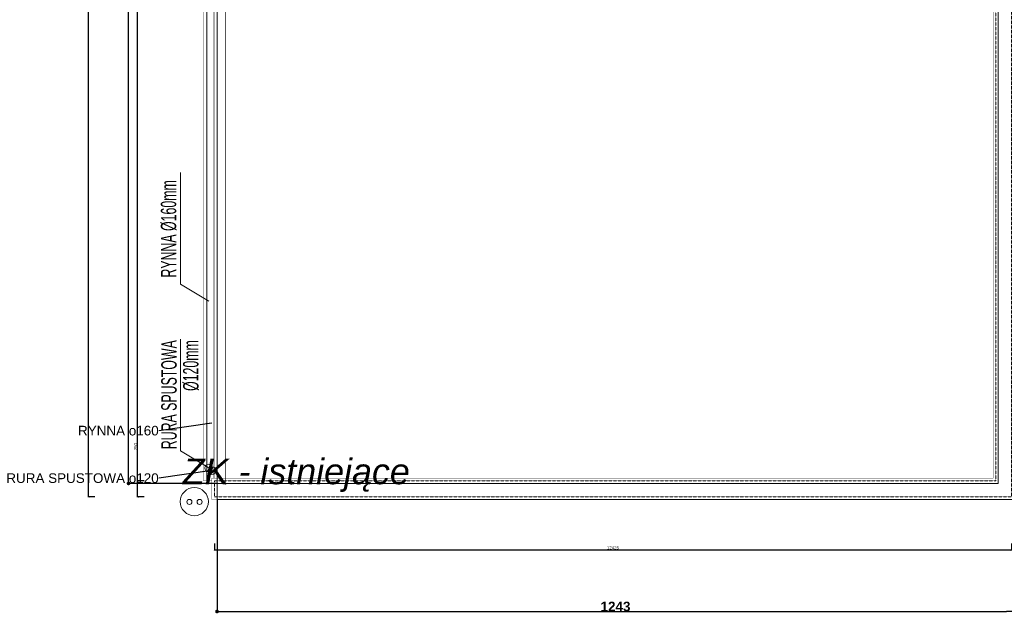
# Model space of a CAD drawing. Header units: millimetres. Extents: x 183299 to 1018155, y -286688 to 171278.
# Tile 5 of 100: x 183299 to 198649, y -48031 to -38777. Entities that reach past the tile are written whole.
import ezdxf

# ---------------------------------------------------------------- set-up
doc = ezdxf.new("R2010")
doc.units = ezdxf.units.MM
doc.header["$MEASUREMENT"] = 0
doc.linetypes.add('DASHED', pattern=[0.75, 0.5, -0.25])
for name, color, linetype, lineweight in [('AA_OPIS', 251, 'Continuous', 0), ('AA_WIDOK', 254, 'Continuous', 0), ('AP wymiary', 40, 'Continuous', 0), ('E-ODGROMOWA', 5, 'Continuous', 25), ('grzejniki_Nr_Pióra__1', 7, 'Continuous', 13), ('Konstrukcja - Dach_Nr_Pióra__1', 7, 'Continuous', 13), ('Konstrukcja - Dach_Nr_Pióra__20', 1, 'Continuous', 0)]:
    doc.layers.add(name, color=color, linetype=linetype, lineweight=lineweight)
for name, color, linetype in [('EL-rozdzielnice', 5, 'Continuous'), ('ELEKTRYKA', 5, 'Continuous'), ('Wymiarowanie - Ogólne', 7, 'Continuous')]:
    doc.layers.add(name, color=color, linetype=linetype)
doc.styles.add('arial', font='ariali.ttf', dxfattribs={"height": 10})
doc.styles.add('DIM07', font='romans.shx', dxfattribs={"width": 0.7})
doc.styles.add('Dimensions', font='arial.ttf', dxfattribs={"width": 0.8})
doc.styles.add('GENERATED_STYLE_1', font='arial.ttf')
doc.styles.add('GENERATED_STYLE_2', font='arialbd.ttf')
doc.dimstyles.new('arch100', dxfattribs={"dimscale": 2, "dimtxt": 24, "dimasz": 15, "dimexe": 5, "dimexo": 20, "dimgap": 4, "dimtad": 1, "dimdec": 1, "dimrnd": 0.5, "dimdsep": 46, "dimtxsty": 'Dimensions', "dimblk": 'ARCHTICK', "dimcen": 2.5, "dimazin": 0, "dimtfac": 1, "dimtdec": 1, "dimtmove": 1, "dimatfit": 3, "dimldrblk": 'NONE', "dimfxl": 50, "dimfxlon": 1, "dimarcsym": 0})
doc.dimstyles.new('GENERATED_STYLE__1', dxfattribs={"dimtxt": 150, "dimasz": 114, "dimexe": 0.18, "dimexo": 0, "dimgap": 0.09, "dimtad": 1, "dimtih": 1, "dimtoh": 1, "dimdec": 0, "dimlfac": 0.1, "dimzin": 0, "dimdsep": 46, "dimtxsty": 'GENERATED_STYLE_2', "dimblk": 'ARROWHEAD_11', "dimblk1": 'ARROWHEAD_11', "dimblk2": 'ARROWHEAD_11', "dimcen": 0.09, "dimclrd": 256, "dimclre": 256, "dimclrt": 256, "dimazin": 0, "dimtfac": 1, "dimtdec": 4, "dimtmove": 0, "dimatfit": 3, "dimfxl": 1, "dimtolj": 1, "dimtzin": 0, "dimarcsym": 0})
doc.dimstyles.new('GENERATED_STYLE__2', dxfattribs={"dimtxt": 150, "dimasz": 114, "dimexe": 0.18, "dimexo": 0, "dimgap": 0.09, "dimtad": 1, "dimdec": 0, "dimlfac": 0.1, "dimzin": 0, "dimdsep": 46, "dimtxsty": 'GENERATED_STYLE_2', "dimblk": 'ARROWHEAD_11', "dimblk1": 'ARROWHEAD_11', "dimblk2": 'ARROWHEAD_11', "dimcen": 0.09, "dimclrd": 256, "dimclre": 256, "dimclrt": 256, "dimazin": 0, "dimtfac": 1, "dimtdec": 4, "dimtmove": 0, "dimatfit": 3, "dimfxl": 1, "dimtolj": 1, "dimtzin": 0, "dimarcsym": 0})
doc.dimstyles.new('GENERATED_STYLE__4', dxfattribs={"dimtxt": 0.18, "dimasz": 91.2, "dimexe": 0.18, "dimexo": 0.0625, "dimgap": 0.09, "dimtad": 0, "dimtih": 1, "dimtoh": 1, "dimdec": 4, "dimzin": 0, "dimdsep": 46, "dimcen": 0.09, "dimadec": 0, "dimazin": 0, "dimtfac": 1, "dimtdec": 4, "dimtmove": 0, "dimatfit": 3, "dimldrblk": 'ARROWHEAD_5', "dimfxl": 1, "dimtolj": 1, "dimtzin": 0, "dimarcsym": 0})

# ---------------------------------------------------------------- blocks, each defined once
blk = doc.blocks.new('ARROWHEAD_11')
at = {"linetype": 'Continuous'}
blk.add_line((0, 0), (-1, 0), dxfattribs=at)
at = {"linetype": 'Continuous', "const_width": 0.25, "flags": 128}
blk.add_lwpolyline([(-0.125, 0, 1), (0.125, 0, 1)], format="xyb", close=True, dxfattribs=at)
blk = doc.blocks.new('*D764')
at = {"layer": 'Defpoints', "color": 0}
for p in [(184996, -17586), (186375, -17586), (186375, -46006)]:
    blk.add_point(p, dxfattribs=at)
at = {"layer": 'Wymiarowanie - Ogólne', "linetype": 'Continuous', "lineweight": -2}
for p, q in [((186375, -17586), (184995, -17586)), ((184996, -45892), (184996, -17700)), ((186375, -46006), (184995, -46006))]:
    blk.add_line(p, q, dxfattribs=at)
at = {"layer": 'Wymiarowanie - Ogólne', "lineweight": -2, "xscale": 114, "yscale": 114, "zscale": 114}
for p, rotation in [((184996, -17586), 90), ((184996, -46006), 270)]:
    blk.add_blockref('ARROWHEAD_11', p, dxfattribs=dict(at, rotation=rotation))
at = {"layer": 'Wymiarowanie - Ogólne', "insert": (184919, -31796), "char_height": 150, "attachment_point": 5, "rotation": 90, "style": 'GENERATED_STYLE_2'}
blk.add_mtext('\\A1;2842', dxfattribs=at)
blk = doc.blocks.new('*D798')
at = {"layer": 'Defpoints', "color": 0}
for p in [(186375, -46256), (198800, -46256), (198800, -48003)]:
    blk.add_point(p, dxfattribs=at)
at = {"layer": 'Wymiarowanie - Ogólne', "linetype": 'Continuous', "lineweight": -2}
for p, q in [((186375, -46256), (186375, -48003)), ((198800, -46256), (198800, -48003)), ((186489, -48003), (198686, -48003))]:
    blk.add_line(p, q, dxfattribs=at)
at = {"layer": 'Wymiarowanie - Ogólne', "lineweight": -2, "xscale": 114, "yscale": 114, "zscale": 114, "rotation": 180}
blk.add_blockref('ARROWHEAD_11', (186375, -48003), dxfattribs=at)
at = {"layer": 'Wymiarowanie - Ogólne', "lineweight": -2, "xscale": 114, "yscale": 114, "zscale": 114}
blk.add_blockref('ARROWHEAD_11', (198800, -48003), dxfattribs=at)
at = {"layer": 'Wymiarowanie - Ogólne', "insert": (192588, -47926), "char_height": 150, "attachment_point": 5, "style": 'GENERATED_STYLE_2'}
blk.add_mtext('\\A1;1243', dxfattribs=at)
blk = doc.blocks.new('ARROWHEAD_5')
at = {"linetype": 'Continuous'}
blk.add_line((0, 0), (-1, 0), dxfattribs=at)
blk.add_solid([(-1, 0.2679), (0, 0), (-1, -0.2679), (-1, 0.2679)], dxfattribs=at)
blk = doc.blocks.new('_ARCHTICK')
at = {"color": 0, "linetype": 'ByBlock', "ltscale": 0.1, "const_width": 0.15}
blk.add_lwpolyline([(-0.5, -0.5), (0.5, 0.5)], dxfattribs=at)
blk = doc.blocks.new('*D7967')
at = {"layer": 'AP wymiary', "color": 0, "lineweight": -2}
for p, q in [((186335, -46942), (186335, -47052)), ((198760, -46942), (198760, -47052)), ((186335, -47042), (198760, -47042))]:
    blk.add_line(p, q, dxfattribs=at)
at = {"layer": 'Defpoints', "color": 0}
for p in [(186335, -46216), (198760, -46216), (198760, -47042)]:
    blk.add_point(p, dxfattribs=at)
at = {"layer": 'AP wymiary', "color": 0, "lineweight": -2, "xscale": 30, "yscale": 30, "zscale": 30, "rotation": 180}
blk.add_blockref('_ARCHTICK', (186335, -47042), dxfattribs=at)
at = {"layer": 'AP wymiary', "color": 0, "lineweight": -2, "xscale": 30, "yscale": 30, "zscale": 30}
blk.add_blockref('_ARCHTICK', (198760, -47042), dxfattribs=at)
at = {"layer": 'AP wymiary', "color": 0, "ltscale": 0.01, "insert": (192548, -47009), "char_height": 48, "attachment_point": 5, "style": 'Dimensions'}
blk.add_mtext('12425', dxfattribs=at)
blk = doc.blocks.new('_None')
blk = doc.blocks.new('*D7972')
at = {"layer": 'AP wymiary', "color": 0, "lineweight": -2}
for p, q in [((185137, -45966), (185137, -45383)), ((185237, -45966), (185127, -45966)), ((185137, -46216), (185137, -45966)), ((185237, -46216), (185127, -46216))]:
    blk.add_line(p, q, dxfattribs=at)
at = {"layer": 'Defpoints', "color": 0}
for p in [(185137, -45966), (186335, -45966), (186335, -46216)]:
    blk.add_point(p, dxfattribs=at)
at = {"layer": 'AP wymiary', "color": 0, "lineweight": -2, "xscale": 30, "yscale": 30, "zscale": 30}
for p, rotation in [((185137, -45966), 90), ((185137, -46216), 270)]:
    blk.add_blockref('_ARCHTICK', p, dxfattribs=dict(at, rotation=rotation))
at = {"layer": 'AP wymiary', "color": 0, "ltscale": 0.01, "insert": (185105, -45434), "char_height": 48, "attachment_point": 5, "rotation": 90, "style": 'Dimensions'}
blk.add_mtext('250', dxfattribs=at)
blk = doc.blocks.new('*D7973')
at = {"layer": 'AP wymiary', "color": 0, "lineweight": -2}
for p, q in [((185237, -17546), (185127, -17546)), ((185137, -45966), (185137, -17546)), ((185237, -45966), (185127, -45966))]:
    blk.add_line(p, q, dxfattribs=at)
at = {"layer": 'Defpoints', "color": 0}
for p in [(185137, -17546), (186335, -17546), (186335, -45966)]:
    blk.add_point(p, dxfattribs=at)
at = {"layer": 'AP wymiary', "color": 0, "lineweight": -2, "xscale": 30, "yscale": 30, "zscale": 30}
for p, rotation in [((185137, -17546), 90), ((185137, -45966), 270)]:
    blk.add_blockref('_ARCHTICK', p, dxfattribs=dict(at, rotation=rotation))
at = {"layer": 'AP wymiary', "color": 0, "ltscale": 0.01, "insert": (185105, -31756), "char_height": 48, "attachment_point": 5, "rotation": 90, "style": 'Dimensions'}
blk.add_mtext('28420', dxfattribs=at)
blk = doc.blocks.new('*D7976')
at = {"layer": 'AP wymiary', "color": 0, "lineweight": -2}
for p, q in [((184471, -11306), (184361, -11306)), ((184371, -46216), (184371, -11306)), ((184471, -46216), (184361, -46216))]:
    blk.add_line(p, q, dxfattribs=at)
at = {"layer": 'Defpoints', "color": 0}
for p in [(184371, -11306), (185785, -11306), (185785, -46216)]:
    blk.add_point(p, dxfattribs=at)
at = {"layer": 'AP wymiary', "color": 0, "lineweight": -2, "xscale": 30, "yscale": 30, "zscale": 30}
for p, rotation in [((184371, -11306), 90), ((184371, -46216), 270)]:
    blk.add_blockref('_ARCHTICK', p, dxfattribs=dict(at, rotation=rotation))
at = {"layer": 'AP wymiary', "color": 0, "ltscale": 0.01, "insert": (184338, -28761), "char_height": 48, "attachment_point": 5, "rotation": 90, "style": 'Dimensions'}
blk.add_mtext('34910', dxfattribs=at)

msp = doc.modelspace()

# ---------------------------------------------------------------- linework, layer by layer
at = {"layer": 'AA_OPIS'}
for points in [[(186245.05466, -43166.57004), (185803.26851, -42901.27494), (185803.26851, -41156.69602)], [(186245.05466, -45765.76422), (185803.26851, -45500.46912), (185803.26851, -43755.8902)]]:
    msp.add_lwpolyline(points, dxfattribs=at)
at = {"layer": 'AA_WIDOK'}
for points, const_width in [([(200935.05466, -29945.76422), (198800.05466, -29945.76422), (198800.05466, -46255.76422), (186295.05466, -46255.76422), (186295.05466, -45925.76422), (198475.05466, -45925.76422), (198475.05466, -17585.76422), (186295.05466, -17585.76422), (186295.05466, -17255.76422), (205295.03636, -17255.76422), (205295.03636, -17585.76422), (199055.05466, -17585.76422), (199055.05466, -29615.76422), (200935.05466, -29615.76422)], 5), ([(186295.05466, -45965.76422), (186165.05466, -45965.76422), (186165.05466, -17545.76422)], 3), ([(186325.05466, -17585.76422), (186325.05466, -45925.76422)], 3), ([(186335.05466, -17585.76422), (186335.05466, -45925.76422)], 3)]:
    msp.add_lwpolyline(points, dxfattribs=dict(at, const_width=const_width))
at = {"layer": 'AA_WIDOK', "linetype": 'DASHED'}
msp.add_lwpolyline([(200995.05466, -29905.76422), (198760.05466, -29905.76422), (198760.05466, -46215.76422), (186335.05466, -46215.76422), (186335.05466, -45965.76422), (198515.05466, -45965.76422), (198515.05466, -17545.76422), (186335.05466, -17545.76422), (186335.05466, -17295.76422), (205255.03636, -17295.76422), (205255.03636, -17545.76422), (199015.05466, -17545.76422), (199015.05466, -29655.76422), (200995.05466, -29655.76422)], dxfattribs=at)
at = {"layer": 'AA_WIDOK', "linetype": 'Continuous'}
msp.add_circle((186245.05466, -45765.76422), 60, dxfattribs=at)
at = {"layer": 'E-ODGROMOWA', "const_width": 10}
msp.add_lwpolyline([(186505.05466, -17585.76422), (186505.05466, -46025.76422)], dxfattribs=at)
at = {"layer": 'ELEKTRYKA', "linetype": 'Continuous', "lineweight": 15}
for centre, radius in [((186021.42081, -46290.54609), 219.99737), ((185943.80311, -46295.72124), 39.49286), ((186102.76189, -46295.72124), 39.49286)]:
    msp.add_circle(centre, radius, dxfattribs=at)
at = {"layer": 'grzejniki_Nr_Pióra__1', "linetype": 'Continuous'}
for p, q in [((186375.05466, -46255.76422), (186375.05466, -11345.76422)), ((186215.05466, -17585.76422), (186215.05466, -46005.76422)), ((198555.05466, -46005.76422), (198555.05466, -17585.76422)), ((186375.05466, -46005.76422), (186215.05466, -46005.76422)), ((198555.05466, -46005.76422), (186375.05466, -46005.76422)), ((186375.05466, -46255.76422), (198805.05466, -46255.76422))]:
    msp.add_line(p, q, dxfattribs=at)
msp.add_circle((186295.05466, -45805.76422), 60, dxfattribs=at)

# ---------------------------------------------------------------- texts
at = {"layer": 'AA_OPIS', "char_height": 240, "width": 2268.8905964, "rotation": 90, "line_spacing_factor": 0.85, "style": 'DIM07'}
for s, insert, attachment_point in [('{\\fArial Narrow|b0|i0|c238|p34;RYNNA\\fArial Narrow|b0|i0|c0|p34; \\fArial Narrow|b0|i0|c238|p34;%%C160mm}', (185748.29686, -42797.7383, 0), 7), ('{\\fArial Narrow|b0|i0|c238|p34;RURA SPUSTOWA\\fArial Narrow|b0|i0|c0|p34; \\fArial Narrow|b0|i0|c238|p34;%%C120mm}', (186095.06679, -43773.33909, 0), 9)]:
    msp.add_mtext(s, dxfattribs=dict(at, insert=insert, attachment_point=attachment_point))
at = {"layer": 'EL-rozdzielnice', "color": 1, "ltscale": 400, "style": 'arial'}
msp.add_text('ZK - istniejące', height=400, dxfattribs=at).set_placement((185841.06029, -46018.69994))
at = {"layer": 'Konstrukcja - Dach_Nr_Pióra__20', "linetype": 'Continuous', "char_height": 150, "attachment_point": 6, "style": 'GENERATED_STYLE_1'}
for s, insert, width in [('{RYNNA o160}', (185465.86148, -45184.44232), 1216.4576581), ('{RURA SPUSTOWA o120}', (185465.86148, -45925.04244), 2297.1529043)]:
    msp.add_mtext(s, dxfattribs=dict(at, insert=insert, width=width))

# ---------------------------------------------------------------- dimensions: what is measured, and where the dimension line sits
at = {"layer": 'AP wymiary'}
for base, p1, p2, picture, middle in [((184370.95545, -11305.76422), (185784.63309, -46215.76422), (185784.63309, -11305.76422), '*D7976', (184338.45145, -28760.76422)), ((185137.34764, -17545.76422), (186335.05466, -45965.76422), (186335.05466, -17545.76422), '*D7973', (185104.84364, -31755.76422))]:
    dim = msp.add_linear_dim(base=base, p1=p1, p2=p2, angle=90, dimstyle='arch100', dxfattribs=at)
    dim.commit()
    dim.dimension.update_dxf_attribs({"geometry": picture, "text_midpoint": middle})
dim = msp.add_linear_dim(base=(185137.34764, -45965.76422), p1=(186335.05466, -46215.76422), p2=(186335.05466, -45965.76422), angle=90, dimstyle='arch100', dxfattribs=at)
dim.commit()
dim.dimension.update_dxf_attribs({"geometry": '*D7972', "text_midpoint": (185137.34764, -45433.97777), "dimtype": 160})
dim = msp.add_linear_dim(base=(198760.05466, -47041.88542), p1=(186335.05466, -46215.76422), p2=(198760.05466, -46215.76422), dimstyle='arch100', dxfattribs=at)
dim.commit()
dim.dimension.update_dxf_attribs({"geometry": '*D7967', "text_midpoint": (192547.55466, -47009.38142)})
at = {"layer": 'Wymiarowanie - Ogólne', "linetype": 'Continuous'}
dim = msp.add_linear_dim(base=(184995.63821, -17585.76422), p1=(186375.05466, -46005.76422), p2=(186375.05466, -17585.76422), angle=90, dimstyle='GENERATED_STYLE__2', dxfattribs=at)
dim.commit()
dim.dimension.update_dxf_attribs({"geometry": '*D764', "text_midpoint": (184918.89821, -31795.76422)})
dim = msp.add_linear_dim(base=(198800.0546643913, -48002.7276756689), p1=(186375.0546643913, -46255.7642158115), p2=(198800.0546643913, -46255.7642158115), dimstyle='GENERATED_STYLE__1', dxfattribs=at)
dim.commit()
dim.dimension.update_dxf_attribs({"geometry": '*D798', "text_midpoint": (192587.5546643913, -47926.1376756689)})

# ---------------------------------------------------------------- leaders
at = {"layer": 'Konstrukcja - Dach_Nr_Pióra__1', "linetype": 'Continuous', "annotation_type": 0, "has_hookline": 1, "hookline_direction": 1}
for points, text_width in [([(186295.05466, -45066.43909), (185465.95148, -45184.44232)], 716.7), ([(186295.05466, -45805.76422), (185465.95148, -45925.04244)], 1833.6)]:
    msp.add_leader(points, dimstyle='GENERATED_STYLE__4', dxfattribs=dict(at, text_width=text_width))

doc.saveas('drawing.dxf')
